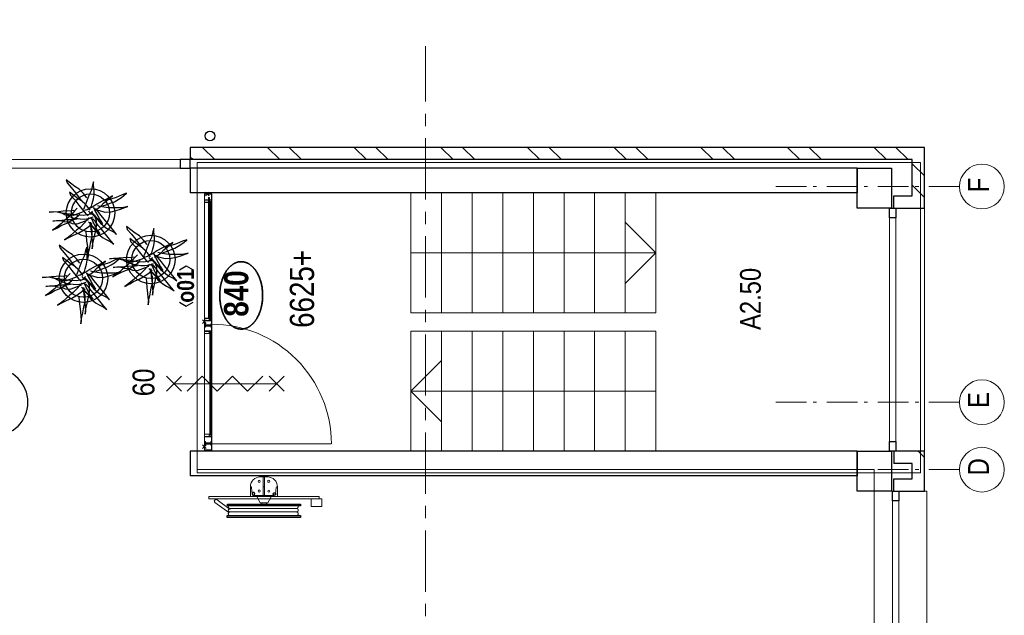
# Model space of a CAD drawing. Header units: millimetres. Extents: x -88840 to 85996, y -16279 to 104709.
# Tile 66 of 184: x 77888 to 85921, y 30046 to 34907. Entities that reach past the tile are written whole.
import ezdxf
from ezdxf.enums import TextEntityAlignment as Align

# ---------------------------------------------------------------- set-up
doc = ezdxf.new("R2010")
doc.units = ezdxf.units.MM
doc.header["$LTSCALE"] = 400
doc.header["$PDMODE"] = 3
doc.header["$PDSIZE"] = 15
doc.linetypes.add('CENTER', pattern=[2, 1.25, -0.25, 0.25, -0.25])
doc.linetypes.add('STYLE_06', pattern=[1.041641, 0.625, -0.208282, 0.069427, -0.138931])
for name, color, linetype, lineweight in [('BA-Brandveiligheid', 7, 'Continuous', 15), ('Buitenkozijnen', 140, 'Continuous', 15), ('Detailaanduiding', 5, 'Continuous', 70), ('Kozijnmerken', 43, 'Continuous', 9), ('mat-baksteen', 5, 'Continuous', 25), ('mat-beton (ihwg)', 5, 'Continuous', 25), ('mat-glas-vert', 140, 'Continuous', 15), ('MAT-kit', 140, 'Continuous', 5), ('mat-kunststof', 43, 'Continuous', 9), ('mat-staal', 5, 'Continuous', 25), ('None', 7, 'Continuous', 9), ('Ruimtenummers', 5, 'Continuous', 25), ('Tekst', 140, 'Continuous', 15)]:
    doc.layers.add(name, color=color, linetype=linetype, lineweight=lineweight)
for name, color, linetype in [('inlay', 6, 'Continuous'), ('plant', 114, 'Continuous'), ('stramien', 1, 'CENTER'), ('timmerwerk-gd', 2, 'Continuous')]:
    doc.layers.add(name, color=color, linetype=linetype)
doc.styles.add('Arial Narrow', font='ARIALN.TTF', dxfattribs={"height": 222.25})
doc.styles.add('Arial Narrow (bold)', font='ARIALNB.TTF', dxfattribs={"height": 172.861111})
doc.styles.get("Standard").update_dxf_attribs({"font": 'arial.ttf'})

# ---------------------------------------------------------------- blocks, each defined once
blk = doc.blocks.new('*U271')
at = {"layer": 'mat-kunststof', "lineweight": 9}
blk.add_lwpolyline([(-8599, -36719.9), (-8609, -36719.9), (-8609, -36750.5), (-8599, -36750.5)], close=True, dxfattribs=at)
at = {"layer": 'None', "lineweight": 9}
blk.add_lwpolyline([(-8599, -36719.9), (-8609, -36750.5), (-8599, -36750.5), (-8609, -36719.9)], dxfattribs=at)
blk = doc.blocks.new('*U272')
at = {"layer": 'MAT-kit', "color": 9, "linetype": 'Continuous', "lineweight": 5}
for points in [[(-8599, -36707.7), (-8604.3, -36709.6), (-8609, -36707.7), (-8609, -36713.8), (-8609, -36719.9), (-8604, -36719.9), (-8599, -36719.9), (-8599, -36713.8), (-8599, -36707.7)], [(-8599, -36762.7), (-8604.3, -36760.8), (-8609, -36762.7), (-8609, -36756.6), (-8609, -36750.5), (-8604, -36750.5), (-8599, -36750.5), (-8599, -36756.6), (-8599, -36762.7)]]:
    blk.add_open_spline(points, degree=2, knots=[0, 0, 0, 0.229184, 0.229184, 0.5027, 0.5027, 0.726485, 0.726485, 1, 1, 1], dxfattribs=at)
at = {"layer": 'None', "color": 7}
blk.add_blockref('*U271', (0, 0), dxfattribs=at)
blk = doc.blocks.new('jan404.129')
at = {"layer": 'None', "lineweight": 15, "flags": 128}
for points in [[(-10, 14.85), (-10, -24.79), (10, -24.79), (10, 14.85)], [(8.5, 13.35), (8.5, -23.29), (-8.5, -23.29), (-8.5, 13.35)]]:
    blk.add_lwpolyline(points, close=True, dxfattribs=at)
blk = doc.blocks.new('*U273')
at = {"layer": 'None', "color": 7, "linetype": 'Continuous', "lineweight": 15}
for p, q in [((-8658.4, -36706.5), (-8658.4, -36762)), ((-8610.5, -36705), (-8656.9, -36705)), ((-8610.5, -36706.5), (-8656.9, -36706.5)), ((-8656.9, -36706.5), (-8656.9, -36762)), ((-8610.5, -36763.5), (-8610.5, -36706.5)), ((-8609, -36763.5), (-8609, -36706.5)), ((-8658.4, -36762), (-8676.9, -36762)), ((-8676.9, -36763.5), (-8658.4, -36763.5)), ((-8676.9, -36765), (-8610.5, -36765)), ((-8658.4, -36763.5), (-8610.5, -36763.5))]:
    blk.add_line(p, q, dxfattribs=at)
for centre, start, end in [((-8656.9, -36706.5), 90, 180), ((-8610.5, -36706.5), 0, 90), ((-8676.9, -36763.5), 90, 180), ((-8676.9, -36763.5), 180, 270), ((-8658.4, -36762), 270, 0), ((-8610.5, -36763.5), 270, 0)]:
    blk.add_arc(centre, 1.5, start, end, dxfattribs=at)
at = {"layer": 'None', "linetype": 'Continuous', "lineweight": 5}
blk.add_point((-8609, -36730), dxfattribs=at)
at = {"layer": 'mat-staal', "color": 7, "xscale": -1}
blk.add_blockref('jan404.129', (-8669, -36719.9), dxfattribs=at)
blk = doc.blocks.new('*U274')
at = {"layer": 'None', "color": 7, "linetype": 'Continuous', "lineweight": 15}
for p, q in [((-10698.9, -36706.5), (-10698.7, -36705.8)), ((-10698.9, -36706.5), (-10698.9, -36723.9)), ((-10698.7, -36705.8), (-10698.2, -36705.2)), ((-10698.2, -36705.2), (-10697.4, -36705)), ((-10668.8, -36705), (-10697.4, -36705)), ((-10668.8, -36706.5), (-10697.4, -36706.5)), ((-10697.4, -36706.5), (-10697.4, -36723.9)), ((-10637.4, -36705), (-10668.8, -36705)), ((-10656.9, -36706.5), (-10668.8, -36706.5)), ((-10660.4, -36710), (-10660.3, -36709.1)), ((-10660.4, -36710), (-10660.3, -36710.9)), ((-10660.3, -36709.1), (-10660, -36708.3)), ((-10660.3, -36710.9), (-10660, -36711.8)), ((-10660, -36708.3), (-10659.4, -36707.5)), ((-10659.4, -36707.5), (-10658.7, -36707)), ((-10658.9, -36709.5), (-10658.7, -36709)), ((-10658.9, -36710), (-10658.9, -36709.5)), ((-10658.9, -36710.5), (-10658.9, -36710)), ((-10658.7, -36711), (-10658.9, -36710.5)), ((-10658.7, -36707), (-10657.9, -36706.6)), ((-10658.7, -36709), (-10658.4, -36708.6)), ((-10658.4, -36711.4), (-10658.7, -36711)), ((-10658.4, -36708.6), (-10657.9, -36708.3)), ((-10657.9, -36711.7), (-10658.4, -36711.4)), ((-10657.9, -36706.6), (-10656.9, -36706.5)), ((-10657.9, -36708.3), (-10657.5, -36708.1)), ((-10657.5, -36708.1), (-10656.9, -36708)), ((-10637.4, -36706.5), (-10656.9, -36706.5)), ((-10656.9, -36708), (-10637.4, -36708)), ((-10636.7, -36705.2), (-10637.4, -36705)), ((-10636.7, -36707.8), (-10637.4, -36708)), ((-10636.1, -36705.8), (-10636.7, -36705.2)), ((-10636.1, -36707.3), (-10636.7, -36707.8)), ((-10635.9, -36706.5), (-10636.1, -36705.8)), ((-10635.9, -36706.5), (-10636.1, -36707.3)), ((-10698.9, -36723.9), (-10698.9, -36763.5)), ((-10698.7, -36764.3), (-10698.9, -36763.5)), ((-10698.2, -36764.8), (-10698.7, -36764.3)), ((-10697.4, -36765), (-10698.2, -36764.8)), ((-10697.4, -36723.9), (-10697.4, -36763.5)), ((-10697.4, -36763.5), (-10668.8, -36763.5)), ((-10697.4, -36765), (-10668.8, -36765)), ((-10668.8, -36763.5), (-10660.4, -36763.5)), ((-10668.8, -36765), (-10660.4, -36765)), ((-10660.4, -36758), (-10660.2, -36757.3)), ((-10660.4, -36763.5), (-10660.4, -36758)), ((-10659.7, -36764.8), (-10660.4, -36765)), ((-10660.2, -36757.3), (-10659.7, -36756.7)), ((-10660, -36711.8), (-10659.4, -36712.5)), ((-10659.7, -36756.7), (-10658.9, -36756.5)), ((-10659.1, -36764.3), (-10659.7, -36764.8)), ((-10659.4, -36712.5), (-10658.7, -36713)), ((-10658.9, -36763.5), (-10659.1, -36764.3)), ((-10658.9, -36756.5), (-10650.4, -36756.5)), ((-10658.9, -36758), (-10650.4, -36758)), ((-10658.9, -36763.5), (-10658.9, -36758)), ((-10658.7, -36713), (-10657.9, -36713.4)), ((-10657.5, -36711.9), (-10657.9, -36711.7)), ((-10657.9, -36713.4), (-10656.9, -36713.5)), ((-10656.9, -36712), (-10657.5, -36711.9)), ((-10650.4, -36712), (-10656.9, -36712)), ((-10650.4, -36713.5), (-10656.9, -36713.5)), ((-10649.7, -36712.2), (-10650.4, -36712)), ((-10650.4, -36723.9), (-10650.4, -36713.5)), ((-10650.4, -36756.5), (-10650.4, -36723.9)), ((-10649.7, -36757.8), (-10650.4, -36758)), ((-10649.1, -36712.8), (-10649.7, -36712.2)), ((-10649.1, -36757.3), (-10649.7, -36757.8)), ((-10648.9, -36713.5), (-10649.1, -36712.8)), ((-10648.9, -36756.5), (-10649.1, -36757.3)), ((-10648.9, -36723.9), (-10648.9, -36713.5)), ((-10648.9, -36756.5), (-10648.9, -36723.9))]:
    blk.add_line(p, q, dxfattribs=at)
blk = doc.blocks.new('*U275')
at = {"layer": 'None', "linetype": 'Continuous', "lineweight": 5}
blk.add_point((-10670.9, -36705), dxfattribs=at)
at = {"layer": 'None', "color": 7}
blk.add_blockref('*U274', (0, 0), dxfattribs=at)
blk = doc.blocks.new('*U276')
at = {"layer": 'None', "color": 7, "linetype": 'Continuous', "lineweight": 15}
for p, q in [((-10630.9, -36706.5), (-10630.7, -36705.8)), ((-10630.9, -36706.5), (-10630.9, -36712)), ((-10630.7, -36705.8), (-10630.2, -36705.2)), ((-10630.2, -36705.2), (-10629.4, -36705)), ((-10570.4, -36705), (-10629.4, -36705)), ((-10629.4, -36706.5), (-10629.4, -36712)), ((-10590.4, -36706.5), (-10629.4, -36706.5)), ((-10589.7, -36705.2), (-10590.4, -36705)), ((-10590.4, -36743.8), (-10590.4, -36706.5)), ((-10589.1, -36705.8), (-10589.7, -36705.2)), ((-10588.9, -36706.5), (-10589.1, -36705.8)), ((-10588.9, -36743.8), (-10588.9, -36706.5)), ((-10653.9, -36763.5), (-10653.7, -36762.8)), ((-10653.9, -36763.5), (-10653.7, -36764.3)), ((-10653.7, -36762.8), (-10653.2, -36762.2)), ((-10653.7, -36764.3), (-10653.2, -36764.8)), ((-10653.2, -36762.2), (-10652.4, -36762)), ((-10653.2, -36764.8), (-10652.4, -36765)), ((-10632.9, -36762), (-10652.4, -36762)), ((-10632.9, -36763.5), (-10652.4, -36763.5)), ((-10652.4, -36765), (-10568.9, -36765)), ((-10640.9, -36713.5), (-10640.7, -36712.8)), ((-10640.9, -36713.5), (-10640.9, -36743.8)), ((-10640.9, -36743.8), (-10640.9, -36756.5)), ((-10640.7, -36757.3), (-10640.9, -36756.5)), ((-10640.7, -36712.8), (-10640.2, -36712.2)), ((-10640.2, -36757.8), (-10640.7, -36757.3)), ((-10640.2, -36712.2), (-10639.4, -36712)), ((-10639.4, -36758), (-10640.2, -36757.8)), ((-10630.9, -36712), (-10639.4, -36712)), ((-10639.4, -36713.5), (-10639.4, -36743.8)), ((-10630.9, -36713.5), (-10639.4, -36713.5)), ((-10639.4, -36743.8), (-10639.4, -36756.5)), ((-10639.4, -36756.5), (-10632.9, -36756.5)), ((-10639.4, -36758), (-10632.9, -36758)), ((-10632, -36756.6), (-10632.9, -36756.5)), ((-10632.9, -36758), (-10632.4, -36758.1)), ((-10632.4, -36761.9), (-10632.9, -36762)), ((-10632, -36763.4), (-10632.9, -36763.5)), ((-10632.9, -36763.5), (-10568.9, -36763.5)), ((-10632.4, -36758.1), (-10631.9, -36758.3)), ((-10631.9, -36761.7), (-10632.4, -36761.9)), ((-10631.2, -36757), (-10632, -36756.6)), ((-10631.2, -36763), (-10632, -36763.4)), ((-10631.9, -36758.3), (-10631.5, -36758.6)), ((-10631.5, -36761.4), (-10631.9, -36761.7)), ((-10631.5, -36758.6), (-10631.2, -36759)), ((-10631.2, -36761), (-10631.5, -36761.4)), ((-10630.5, -36757.5), (-10631.2, -36757)), ((-10631.2, -36759), (-10631, -36759.5)), ((-10631, -36760.5), (-10631.2, -36761)), ((-10630.5, -36762.5), (-10631.2, -36763)), ((-10631, -36759.5), (-10630.9, -36760)), ((-10630.9, -36760), (-10631, -36760.5)), ((-10630.2, -36713.3), (-10630.9, -36713.5)), ((-10629.9, -36758.3), (-10630.5, -36757.5)), ((-10629.9, -36761.8), (-10630.5, -36762.5)), ((-10629.6, -36712.8), (-10630.2, -36713.3)), ((-10629.6, -36759.1), (-10629.9, -36758.3)), ((-10629.6, -36760.9), (-10629.9, -36761.8)), ((-10629.4, -36712), (-10629.6, -36712.8)), ((-10629.4, -36760), (-10629.6, -36759.1)), ((-10629.4, -36760), (-10629.6, -36760.9)), ((-10590.4, -36762), (-10590.4, -36743.8)), ((-10590.3, -36762.7), (-10590.4, -36762)), ((-10589.7, -36763.3), (-10590.3, -36762.7)), ((-10588.9, -36763.5), (-10589.7, -36763.3)), ((-10588.9, -36762), (-10588.9, -36743.8)), ((-10570.4, -36762), (-10588.9, -36762)), ((-10588.9, -36763.5), (-10570.4, -36763.5)), ((-10588.9, -36765), (-10570.4, -36765)), ((-10570.4, -36762), (-10569.7, -36762.2)), ((-10569.7, -36764.8), (-10570.4, -36765)), ((-10569.7, -36762.2), (-10569.1, -36762.8)), ((-10569.1, -36764.2), (-10569.7, -36764.8)), ((-10569.1, -36762.8), (-10568.9, -36763.5)), ((-10568.9, -36763.5), (-10569.1, -36764.2))]:
    blk.add_line(p, q, dxfattribs=at)
at = {"layer": 'mat-staal', "color": 7, "xscale": -1}
blk.add_blockref('jan404.129', (-10578.9, -36719.9), dxfattribs=at)
blk = doc.blocks.new('*U277')
at = {"layer": 'None'}
blk.add_blockref('*U276', (0, 0), dxfattribs=at)
blk = doc.blocks.new('*U278')
at = {"layer": 'mat-kunststof', "lineweight": 9}
blk.add_lwpolyline([(-10708.9, -36719.9), (-10698.9, -36719.9), (-10698.9, -36750.5), (-10708.9, -36750.5)], close=True, dxfattribs=at)
at = {"layer": 'None', "lineweight": 9}
blk.add_lwpolyline([(-10708.9, -36719.9), (-10698.9, -36750.5), (-10708.9, -36750.5), (-10698.9, -36719.9)], dxfattribs=at)
blk = doc.blocks.new('*U279')
at = {"layer": 'MAT-kit', "color": 9, "linetype": 'Continuous', "lineweight": 5}
for points in [[(-10708.9, -36707.7), (-10703.6, -36709.6), (-10698.9, -36707.7), (-10698.9, -36713.8), (-10698.9, -36719.9), (-10703.9, -36719.9), (-10708.9, -36719.9), (-10708.9, -36713.8), (-10708.9, -36707.7)], [(-10708.9, -36762.7), (-10703.6, -36760.8), (-10698.9, -36762.7), (-10698.9, -36756.6), (-10698.9, -36750.5), (-10703.9, -36750.5), (-10708.9, -36750.5), (-10708.9, -36756.6), (-10708.9, -36762.7)]]:
    blk.add_open_spline(points, degree=2, knots=[0, 0, 0, 0.229184, 0.229184, 0.5027, 0.5027, 0.726485, 0.726485, 1, 1, 1], dxfattribs=at)
at = {"layer": 'None', "color": 7}
blk.add_blockref('*U278', (0, 0), dxfattribs=at)
blk = doc.blocks.new('*X280')
at = {"layer": 'None', "lineweight": 5}
blk.add_line((-9736.8, -36750), (-10578.9, -36750), dxfattribs=at)
blk = doc.blocks.new('*X281')
at = {"layer": 'None', "lineweight": 5}
blk.add_line((-8669, -36750), (-9635.4, -36750), dxfattribs=at)
blk = doc.blocks.new('*U282')
at = {"layer": 'None', "color": 7, "linetype": 'Continuous', "lineweight": 15}
for p, q in [((-9747.4, -36705), (-9696.9, -36705)), ((-9747.4, -36706.5), (-9696.9, -36706.5)), ((-9728.9, -36706.5), (-9728.7, -36705.8)), ((-9728.9, -36743.8), (-9728.9, -36706.5)), ((-9728.7, -36705.8), (-9728.2, -36705.2)), ((-9728.2, -36705.2), (-9727.4, -36705)), ((-9727.4, -36743.8), (-9727.4, -36706.5)), ((-9696.2, -36705.2), (-9696.9, -36705)), ((-9696.9, -36706.5), (-9696.9, -36712)), ((-9695.6, -36705.8), (-9696.2, -36705.2)), ((-9695.4, -36706.5), (-9695.6, -36705.8)), ((-9695.4, -36706.5), (-9695.4, -36712)), ((-9692.4, -36706.5), (-9692.2, -36705.8)), ((-9692.4, -36706.5), (-9692.2, -36707.3)), ((-9692.2, -36705.8), (-9691.7, -36705.2)), ((-9692.2, -36707.3), (-9691.7, -36707.8)), ((-9691.7, -36705.2), (-9690.9, -36705)), ((-9691.7, -36707.8), (-9690.9, -36708)), ((-9690.9, -36705), (-9654.1, -36705)), ((-9690.9, -36706.5), (-9671.4, -36706.5)), ((-9671.4, -36708), (-9690.9, -36708)), ((-9670.5, -36706.6), (-9671.4, -36706.5)), ((-9671.4, -36706.5), (-9654.1, -36706.5)), ((-9670.9, -36708.1), (-9671.4, -36708)), ((-9670.4, -36708.3), (-9670.9, -36708.1)), ((-9669.7, -36707), (-9670.5, -36706.6)), ((-9670, -36708.6), (-9670.4, -36708.3)), ((-9670.4, -36711.7), (-9670, -36711.4)), ((-9669.7, -36709), (-9670, -36708.6)), ((-9670, -36711.4), (-9669.7, -36711)), ((-9669, -36707.5), (-9669.7, -36707)), ((-9669.5, -36709.5), (-9669.7, -36709)), ((-9669.7, -36711), (-9669.5, -36710.5)), ((-9669.4, -36710), (-9669.5, -36709.5)), ((-9669.5, -36710.5), (-9669.4, -36710)), ((-9668.4, -36708.3), (-9669, -36707.5)), ((-9668.1, -36709.1), (-9668.4, -36708.3)), ((-9668.1, -36710.9), (-9668.4, -36711.8)), ((-9667.9, -36710), (-9668.1, -36709.1)), ((-9667.9, -36710), (-9668.1, -36710.9)), ((-9654.1, -36705), (-9644.7, -36705.2)), ((-9654.1, -36706.5), (-9645.4, -36706.5)), ((-9644.7, -36705.2), (-9645.4, -36705)), ((-9645.4, -36706.5), (-9645.4, -36723.9)), ((-9644.1, -36705.8), (-9644.7, -36705.2)), ((-9643.9, -36706.5), (-9644.1, -36705.8)), ((-9643.9, -36706.5), (-9643.9, -36723.9)), ((-9748.7, -36762.8), (-9748.9, -36763.5)), ((-9748.9, -36763.5), (-9748.7, -36764.2)), ((-9693.4, -36763.5), (-9748.9, -36763.5)), ((-9673.9, -36765), (-9748.9, -36765)), ((-9748.2, -36762.2), (-9748.7, -36762.8)), ((-9748.7, -36764.2), (-9748.2, -36764.8)), ((-9747.4, -36762), (-9748.2, -36762.2)), ((-9748.2, -36764.8), (-9747.4, -36765)), ((-9747.4, -36762), (-9728.9, -36762)), ((-9728.9, -36763.5), (-9747.4, -36763.5)), ((-9728.9, -36765), (-9747.4, -36765)), ((-9728.9, -36762), (-9728.9, -36743.8)), ((-9728.9, -36763.5), (-9728.2, -36763.3)), ((-9728.2, -36763.3), (-9727.6, -36762.7)), ((-9727.6, -36762.7), (-9727.4, -36762)), ((-9727.4, -36762), (-9727.4, -36743.8)), ((-9696.9, -36712), (-9696.7, -36712.8)), ((-9696.9, -36760), (-9696.8, -36759.1)), ((-9696.9, -36760), (-9696.8, -36760.9)), ((-9696.8, -36759.1), (-9696.5, -36758.3)), ((-9696.8, -36760.9), (-9696.5, -36761.8)), ((-9696.7, -36712.8), (-9696.2, -36713.3)), ((-9696.5, -36758.3), (-9695.9, -36757.5)), ((-9696.5, -36761.8), (-9695.9, -36762.5)), ((-9696.2, -36713.3), (-9695.4, -36713.5)), ((-9695.9, -36757.5), (-9695.2, -36757)), ((-9695.9, -36762.5), (-9695.2, -36763)), ((-9695.4, -36712), (-9686.9, -36712)), ((-9695.4, -36713.5), (-9686.9, -36713.5)), ((-9695.2, -36759), (-9695.4, -36759.5)), ((-9695.4, -36759.5), (-9695.4, -36760)), ((-9695.4, -36760), (-9695.4, -36760.5)), ((-9695.4, -36760.5), (-9695.2, -36761)), ((-9695.2, -36757), (-9694.4, -36756.6)), ((-9694.9, -36758.6), (-9695.2, -36759)), ((-9695.2, -36761), (-9694.9, -36761.4)), ((-9695.2, -36763), (-9694.4, -36763.4)), ((-9694.4, -36758.3), (-9694.9, -36758.6)), ((-9694.9, -36761.4), (-9694.4, -36761.7)), ((-9694.4, -36756.6), (-9693.4, -36756.5)), ((-9694, -36758.1), (-9694.4, -36758.3)), ((-9694.4, -36761.7), (-9694, -36761.9)), ((-9694.4, -36763.4), (-9693.4, -36763.5)), ((-9693.4, -36758), (-9694, -36758.1)), ((-9694, -36761.9), (-9693.4, -36762)), ((-9686.9, -36756.5), (-9693.4, -36756.5)), ((-9686.9, -36758), (-9693.4, -36758)), ((-9693.4, -36762), (-9673.9, -36762)), ((-9693.4, -36763.5), (-9673.9, -36763.5)), ((-9686.2, -36712.2), (-9686.9, -36712)), ((-9686.9, -36713.5), (-9686.9, -36743.8)), ((-9686.9, -36743.8), (-9686.9, -36756.5)), ((-9686.9, -36758), (-9686.2, -36757.8)), ((-9685.6, -36712.8), (-9686.2, -36712.2)), ((-9686.2, -36757.8), (-9685.6, -36757.3)), ((-9685.4, -36713.5), (-9685.6, -36712.8)), ((-9685.6, -36757.3), (-9685.4, -36756.5)), ((-9685.4, -36713.5), (-9685.4, -36743.8)), ((-9685.4, -36743.8), (-9685.4, -36756.5)), ((-9679.4, -36713.5), (-9679.2, -36712.8)), ((-9679.4, -36723.9), (-9679.4, -36713.5)), ((-9679.4, -36756.5), (-9679.4, -36723.9)), ((-9679.4, -36756.5), (-9679.2, -36757.3)), ((-9679.2, -36712.8), (-9678.7, -36712.2)), ((-9679.2, -36757.3), (-9678.7, -36757.8)), ((-9678.7, -36712.2), (-9677.9, -36712)), ((-9678.7, -36757.8), (-9677.9, -36758)), ((-9677.9, -36712), (-9671.4, -36712)), ((-9677.9, -36723.9), (-9677.9, -36713.5)), ((-9677.9, -36713.5), (-9671.4, -36713.5)), ((-9677.9, -36756.5), (-9677.9, -36723.9)), ((-9669.4, -36756.5), (-9677.9, -36756.5)), ((-9669.4, -36758), (-9677.9, -36758)), ((-9673.2, -36762.2), (-9673.9, -36762)), ((-9673.2, -36764.8), (-9673.9, -36765)), ((-9672.6, -36762.8), (-9673.2, -36762.2)), ((-9672.6, -36764.3), (-9673.2, -36764.8)), ((-9672.4, -36763.5), (-9672.6, -36762.8)), ((-9672.4, -36763.5), (-9672.6, -36764.3)), ((-9671.4, -36712), (-9670.9, -36711.9)), ((-9670.5, -36713.4), (-9671.4, -36713.5)), ((-9670.9, -36711.9), (-9670.4, -36711.7)), ((-9669.7, -36713), (-9670.5, -36713.4)), ((-9669, -36712.5), (-9669.7, -36713)), ((-9668.7, -36756.7), (-9669.4, -36756.5)), ((-9669.4, -36763.5), (-9669.4, -36758)), ((-9669.4, -36763.5), (-9669.2, -36764.3)), ((-9669.2, -36764.3), (-9668.7, -36764.8)), ((-9668.4, -36711.8), (-9669, -36712.5)), ((-9668.1, -36757.3), (-9668.7, -36756.7)), ((-9668.7, -36764.8), (-9667.9, -36765)), ((-9667.9, -36758), (-9668.1, -36757.3)), ((-9667.9, -36763.5), (-9667.9, -36758)), ((-9654.1, -36763.5), (-9667.9, -36763.5)), ((-9654.1, -36765), (-9667.9, -36765)), ((-9623.9, -36763.5), (-9654.1, -36763.5)), ((-9625.4, -36765), (-9654.1, -36765)), ((-9645.4, -36723.9), (-9645.4, -36762)), ((-9645.4, -36762), (-9645.2, -36762.8)), ((-9645.2, -36762.8), (-9644.7, -36763.3)), ((-9644.7, -36763.3), (-9643.9, -36763.5)), ((-9643.9, -36723.9), (-9643.9, -36762)), ((-9643.9, -36762), (-9625.4, -36762)), ((-9625.4, -36763.5), (-9643.9, -36763.5)), ((-9624.7, -36762.2), (-9625.4, -36762)), ((-9624.7, -36764.8), (-9625.4, -36765)), ((-9624.1, -36762.8), (-9624.7, -36762.2)), ((-9624.1, -36764.3), (-9624.7, -36764.8)), ((-9623.9, -36763.5), (-9624.1, -36762.8)), ((-9623.9, -36763.5), (-9624.1, -36764.3))]:
    blk.add_line(p, q, dxfattribs=at)
at = {"layer": 'None', "linetype": 'Continuous', "lineweight": 5}
blk.add_point((-9651.9, -36705), dxfattribs=at)
at = {"layer": 'mat-staal', "color": 7}
for p in [(-9738.9, -36719.9), (-9633.9, -36719.9)]:
    blk.add_blockref('jan404.129', p, dxfattribs=at)
blk = doc.blocks.new('*U283')
at = {"layer": 'mat-glas-vert', "color": 140, "lineweight": 15}
for points in [[(-10578.9, -36748.4), (-9736.8, -36748.4), (-9736.8, -36758.4), (-10578.9, -36758.4)], [(-9635.4, -36748.4), (-8669, -36748.4), (-8669, -36758.4), (-9635.4, -36758.4)], [(-9618.4, -36738.4), (-8638.9, -36738.4), (-8638.9, -36745.9), (-9618.4, -36745.9)]]:
    blk.add_lwpolyline(points, close=True, dxfattribs=at)
at = {"layer": 'None', "color": 43, "linetype": 'Continuous', "lineweight": 9}
blk.add_line((-10648.9, -36763.5), (-10648.9, -37740.4), dxfattribs=at)
at = {"layer": 'None', "lineweight": 9}
blk.add_lwpolyline([(-8609, -36705), (-8609, -36765), (-10698.9, -36765), (-10698.9, -36705)], close=True, dxfattribs=at)
at = {"layer": 'None', "color": 43, "linetype": 'Continuous', "lineweight": 9}
blk.add_arc((-10648.7, -36764.3), 976.3, 269.98774, 0.04592, dxfattribs=at)
at = {"layer": 'mat-glas-vert', "color": 140}
for name in ['*X280', '*X281']:
    blk.add_blockref(name, (0, 0), dxfattribs=at)
at = {"layer": 'mat-staal', "color": 7}
for name in ['*U279', '*U272']:
    blk.add_blockref(name, (0, 0), dxfattribs=at)
at = {"layer": 'None', "color": 7}
for name in ['*U275', '*U277', '*U282', '*U273']:
    blk.add_blockref(name, (0, 0), dxfattribs=at)
blk = doc.blocks.new('060min zelfsluitend Y')
at = {"layer": 'BA-Brandveiligheid', "color": 7, "linetype": 'Continuous', "lineweight": 15}
for p, q in [((-61.7, 476.8), (61.7, 353.3)), ((61.7, 476.8), (-61.7, 353.3)), ((-61.7, -483.6), (61.7, -360.2)), ((61.7, -483.6), (-61.7, -360.2))]:
    blk.add_line(p, q, dxfattribs=at)
at = {"layer": 'None', "color": 7, "linetype": 'Continuous', "lineweight": 15}
for p, q in [((0, -421.9), (0, 415)), ((61.7, 185.2), (-61.7, 308.7)), ((61.7, 185.2), (-61.7, 61.7)), ((61.7, -61.7), (-61.7, 61.7)), ((61.7, -61.7), (-61.7, -185.2)), ((61.7, -308.7), (-61.7, -185.2))]:
    blk.add_line(p, q, dxfattribs=at)
at = {"layer": 'BA-Brandveiligheid', "color": 43, "insert": (-102.6, 752.9), "char_height": 177.8, "attachment_point": 1, "style": 'Arial Narrow'}
blk.add_mtext('60', dxfattribs=at)
blk = doc.blocks.new('Kolom O 550')
at = {"layer": 'mat-beton (ihwg)', "lineweight": 25}
blk.add_circle((0, 0), 275, dxfattribs=at)
blk = doc.blocks.new('*X908')
at = {"layer": 'None', "lineweight": 9}
for p, q in [((-8638.9, -42580), (-8538.9, -42480)), ((-8462.5, -42580), (-8362.5, -42480))]:
    blk.add_line(p, q, dxfattribs=at)
blk = doc.blocks.new('*X909')
at = {"layer": 'None', "lineweight": 9}
for p, q in [((-8328.9, -36613.2), (-8305.7, -36590)), ((-8328.9, -36789.6), (-8228.9, -36689.6)), ((-8328.9, -37320.3), (-8228.9, -37220.3)), ((-8328.9, -37496.7), (-8228.9, -37396.7)), ((-8328.9, -38027.4), (-8228.9, -37927.4)), ((-8328.9, -38203.8), (-8228.9, -38103.8)), ((-8328.9, -38734.5), (-8228.9, -38634.5)), ((-8328.9, -38910.9), (-8228.9, -38810.9)), ((-8328.9, -39441.6), (-8228.9, -39341.6)), ((-8328.9, -39618), (-8228.9, -39518)), ((-8328.9, -40148.7), (-8228.9, -40048.7)), ((-8328.9, -40325.1), (-8228.9, -40225.1)), ((-8328.9, -40855.9), (-8228.9, -40755.9)), ((-8328.9, -41032.2), (-8228.9, -40932.2)), ((-8328.9, -41563), (-8228.9, -41463)), ((-8328.9, -41739.3), (-8228.9, -41639.3)), ((-8328.9, -42270.1), (-8228.9, -42170.1)), ((-8328.9, -42446.5), (-8228.9, -42346.5))]:
    blk.add_line(p, q, dxfattribs=at)
blk = doc.blocks.new('*X925')
at = {"layer": 'None', "lineweight": 9}
blk.add_line((-10760.2, -42580), (-10734.6, -42554.4), dxfattribs=at)
blk = doc.blocks.new('*X926')
at = {"layer": 'None', "lineweight": 9}
blk.add_line((-10734.6, -42554.4), (-10708.9, -42528.7), dxfattribs=at)
blk = doc.blocks.new('Gevelpui best 1410 (2D)')
at = {"layer": 'Buitenkozijnen', "lineweight": 15}
for p, q in [((-260, 0), (-260, -1410)), ((-260, 0), (-210, 0)), ((-210, 0), (-210, -1410)), ((-260, -1410), (-210, -1410))]:
    blk.add_line(p, q, dxfattribs=at)
at = {"layer": 'Buitenkozijnen', "color": 92, "lineweight": 25}
for points in [[(-260, 0), (-210, 0), (-210, -80), (-260, -80)], [(-260, -1330), (-210, -1330), (-210, -1410), (-260, -1410)]]:
    blk.add_lwpolyline(points, close=True, dxfattribs=at)
at = {"layer": 'None', "color": 43, "linetype": 'Continuous', "lineweight": 9}
blk.add_line((-410, 15), (-410, -1425), dxfattribs=at)
blk = doc.blocks.new('*U42')
at = {"layer": 'Buitenkozijnen', "lineweight": 15}
for p, q in [((0, 25), (1985, 25)), ((0, -25), (0, 25)), ((1985, -25), (1985, 25)), ((0, -25), (1985, -25))]:
    blk.add_line(p, q, dxfattribs=at)
blk = doc.blocks.new('Gevelpui best 1985')
at = {"layer": 'Buitenkozijnen', "color": 43, "lineweight": 9}
blk.add_line((0, 259.8), (1985, 259.8), dxfattribs=at)
at = {"layer": 'Buitenkozijnen', "color": 92, "lineweight": 25}
for points in [[(0, -25), (0, 25), (80, 25), (80, -25)], [(1905, -25), (1905, 25), (1985, 25), (1985, -25)]]:
    blk.add_lwpolyline(points, close=True, dxfattribs=at)
at = {"layer": 'Buitenkozijnen'}
blk.add_blockref('*U42', (0, 0), dxfattribs=at)
blk = doc.blocks.new('*U927')
at = {"layer": 'Buitenkozijnen', "lineweight": 15}
for p, q in [((-8398.9, -34760), (-8328.9, -34760)), ((-8398.9, -36590), (-8398.9, -34760)), ((-8328.9, -36590), (-8328.9, -34760)), ((-8398.9, -36590), (-8328.9, -36590))]:
    blk.add_line(p, q, dxfattribs=at)
blk = doc.blocks.new('*U928')
at = {"layer": 'Buitenkozijnen', "color": 92, "lineweight": 25}
for points in [[(-8328.9, -34760), (-8398.9, -34760), (-8398.9, -34842.7), (-8328.9, -34842.7)], [(-8328.9, -36507.3), (-8398.9, -36507.3), (-8398.9, -36590), (-8328.9, -36590)]]:
    blk.add_lwpolyline(points, close=True, dxfattribs=at)
at = {"layer": 'Buitenkozijnen'}
blk.add_blockref('*U927', (0, 0), dxfattribs=at)
blk = doc.blocks.new('HWA')
at = {"layer": 'None', "color": 92, "linetype": 'Continuous', "lineweight": 25}
blk.add_circle((0, -74), 40, dxfattribs=at)
blk = doc.blocks.new('Kozijnmerk 50')
at = {"layer": 'Kozijnmerken', "color": 92, "linetype": 'Continuous', "lineweight": 25}
for points in [[(-132.2, 50.6), (-164.8, -5.8), (-132.2, -62.1)], [(132.2, 50.6), (164.8, -5.8), (132.2, -62.1)]]:
    blk.add_lwpolyline(points, dxfattribs=at)
at = {"layer": 'None', "color": 43, "style": 'Arial Narrow (bold)'}
blk.add_attdef('merk', text='', height=138.3, dxfattribs=at).set_placement((0, 0), align=Align.MIDDLE_CENTER)
blk = doc.blocks.new('Detail')
at = {"layer": 'Detailaanduiding', "color": 1, "linetype": 'Continuous', "lineweight": 35}
blk.add_open_spline([(-134.1, 153.9), (-70.3, 177.4), (77, 177.4), (140.9, 153.9), (204.7, 130.5), (241.5, 89.9), (278.4, 49.3), (278.4, 2.4), (278.4, -44.5), (241.5, -85.1), (204.7, -125.7), (140.9, -149.2), (77, -172.6), (-70.3, -172.6), (-134.1, -149.2), (-198, -125.7), (-234.8, -85.1), (-271.6, -44.5), (-271.6, 2.4), (-271.6, 49.3), (-234.8, 89.9), (-198, 130.5), (-134.1, 153.9)], degree=2, knots=[0, 0, 0, 0.097932, 0.195864, 0.195864, 0.280023, 0.280023, 0.347931, 0.347931, 0.415846, 0.415846, 0.5, 0.5, 0.597932, 0.695864, 0.695864, 0.780023, 0.780023, 0.847931, 0.847931, 0.915846, 0.915846, 1, 1, 1], dxfattribs=at)
at = {"layer": 'Detailaanduiding', "style": 'Arial Narrow (bold)'}
blk.add_attdef('Detail', text='', height=197.6, dxfattribs=at).set_placement((-170.2, 142.2), align=Align.TOP_LEFT)
at = {"layer": 'None', "color": 0, "flags": 1}
blk.add_attdef('Fragment', (-271.6, -528.2), '', height=197.6, dxfattribs=at)
blk = doc.blocks.new('*U28')
at = {"layer": 'None', "color": 140, "linetype": 'Continuous', "lineweight": 15, "flags": 128}
blk.add_lwpolyline([(-21.4, 110), (58.6, 110), (58.6, 106.7, -0.391021), (52.6, 100.2), (-0.9, 95.9, 0.391021), (-12.4, 83.5), (-12.4, -83.5, 0.391021), (-0.9, -95.9), (52.6, -100.2, -0.391021), (58.6, -106.7), (58.6, -110), (-21.4, -110)], format="xyb", close=True, dxfattribs=at)
blk = doc.blocks.new('*U29')
at = {"layer": 'None', "color": 253, "linetype": 'Continuous', "lineweight": 5}
for p, q in [((96.625, -278), (96.625, 266)), ((125.704, -278), (125.704, 266)), ((50.42, -31.849), (50.42, 29))]:
    blk.add_line(p, q, dxfattribs=at)
at = {"layer": 'None', "color": 140, "linetype": 'Continuous', "lineweight": 15}
for p, q in [((50.42, 29), (1.453, 57.31)), ((0, -61), (50.42, -31.849))]:
    blk.add_line(p, q, dxfattribs=at)
at = {"layer": 'None', "color": 92, "linetype": 'Continuous', "lineweight": 25}
for points in [[(60.916, 296), (76.476, 296), (76.476, -300), (60.916, -300)], [(154.785, 296), (171.344, 296), (171.344, -302), (154.785, -302)]]:
    blk.add_lwpolyline(points, close=True, dxfattribs=at)
at = {"layer": 'None', "color": 253, "linetype": 'Continuous', "lineweight": 5}
blk.add_lwpolyline([(50.929, 18), (60.916, 18), (60.916, -18), (50.929, -18)], close=True, dxfattribs=at)
for points, knots in [([(96.866, 264), (96.866, 268.997), (93.792, 272.9335), (90.718, 276.87), (85.875, 278.0735), (81.032, 279.277), (76.476, 277.238)], [0, 0, 0, 0.333549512, 0.333549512, 0.666828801, 0.666828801, 1, 1, 1]), ([(125.825, 264), (125.825, 267.886), (123.8855, 271.2505), (121.946, 274.615), (118.586, 276.5575), (115.226, 278.5), (107.466, 278.5), (104.106, 276.5575), (100.746, 274.615), (98.806, 271.2505), (96.866, 267.886), (96.866, 264)], [0, 0, 0, 0.166769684, 0.166769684, 0.333423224, 0.333423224, 0.499994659, 0.666566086, 0.666566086, 0.833226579, 0.833226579, 1, 1, 1]), ([(154.785, 264), (154.785, 267.886), (152.845, 271.2505), (150.905, 274.615), (147.5455, 276.5575), (144.186, 278.5), (140.306, 278.5), (136.426, 278.5), (133.066, 276.5575), (129.706, 274.615), (127.7655, 271.2505), (125.825, 267.886), (125.825, 264)], [0, 0, 0, 0.166772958, 0.166772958, 0.333424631, 0.333424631, 0.499985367, 0.499985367, 0.666556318, 0.666556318, 0.833223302, 0.833223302, 1, 1, 1]), ([(76.477, -291.432), (81.039, -293.343), (85.8175, -292.072), (90.596, -290.801), (93.6105, -286.876), (96.625, -282.951), (96.625, -278)], [0, 0, 0, 0.333165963, 0.333165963, 0.666458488, 0.666458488, 1, 1, 1]), ([(96.625, -278), (96.625, -281.901), (98.573, -285.2795), (100.521, -288.658), (103.895, -290.609), (107.269, -292.56), (111.165, -292.56), (115.061, -292.56), (118.435, -290.609), (121.809, -288.658), (123.7565, -285.2795), (125.704, -281.901), (125.704, -278)], [0, 0, 0, 0.166754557, 0.166754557, 0.333426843, 0.333426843, 0.500005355, 0.500005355, 0.666583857, 0.666583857, 0.833249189, 0.833249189, 1, 1, 1]), ([(125.704, -278), (125.704, -281.901), (127.6525, -285.2795), (129.601, -288.658), (132.975, -290.609), (136.349, -292.56), (140.245, -292.56), (144.141, -292.56), (147.5145, -290.609), (150.888, -288.658), (152.836, -285.2795), (154.784, -281.901), (154.784, -278)], [0, 0, 0, 0.166757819, 0.166757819, 0.333436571, 0.333436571, 0.500014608, 0.500014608, 0.666582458, 0.666582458, 0.833245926, 0.833245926, 1, 1, 1])]:
    blk.add_open_spline(points, degree=2, knots=knots, dxfattribs=at)
blk = doc.blocks.new('BSH')
at = {"layer": 'None', "color": 140, "linetype": 'Continuous', "lineweight": 15}
for p, q in [((0, -61), (0, 111.155)), ((-159.8585, -36.7557), (-159.8585, 32.756)), ((-80, -6.8893), (-80, 2.8892))]:
    blk.add_line(p, q, dxfattribs=at)
at = {"layer": 'None', "color": 253, "linetype": 'Continuous', "lineweight": 5}
for p, q in [((135.277, -233.0824), (136.142, -233.8294)), ((27.7468, -383.0008), (105.0969, -276.5164)), ((130.6676, -289.4337), (48.7568, -402.0618))]:
    blk.add_line(p, q, dxfattribs=at)
at = {"layer": 'None', "color": 140, "linetype": 'Continuous', "lineweight": 15}
for points in [[(0, 448), (20, 448), (20, -452), (0, -452)], [(20, 469.75), (82, 469.75), (82, 382.75), (20, 382.75)], [(-160, 2.8892), (-9, 2.8892), (-9, -6.8893), (-160, -6.8893)]]:
    blk.add_lwpolyline(points, close=True, dxfattribs=at)
at = {"layer": 'None', "color": 8, "linetype": 'Continuous', "lineweight": 5}
for centre in [(-124, 37.275), (-44.5, 38.775), (-124, -41.275), (-45, -41.275)]:
    blk.add_circle(centre, 8.5, dxfattribs=at)
at = {"layer": 'None', "color": 140, "linetype": 'Continuous', "lineweight": 15}
for centre, start, end in [((-80, 28), 90, 180), ((-80, -32), 180, 270)]:
    blk.add_arc(centre, 80, start, end, dxfattribs=at)
at = {"layer": 'None', "color": 9, "linetype": 'Continuous', "lineweight": 5}
blk.add_arc((38.2528, -392.5302), 14.18399, 137.790600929, 325.770923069, dxfattribs=at)
at = {"layer": 'None', "color": 92, "linetype": 'Continuous', "lineweight": 25}
for points, knots in [([(-11.70075, 86.5025), (-12.2626, 89.0317), (-14.0137, 90.9408), (-15.7648, 92.8499), (-18.23575, 93.6275), (-20.7067, 94.4051), (-23.236, 93.84325), (-25.7653, 93.2814), (-27.67445, 91.53015), (-29.5836, 89.7789), (-30.36125, 87.3079), (-31.1389, 84.8369), (-30.57705, 82.3077), (-30.0152, 79.7785), (-28.26385, 77.8694), (-26.5125, 75.9603), (-24.0415, 75.1827), (-21.5705, 74.4051), (-19.0412, 74.96695), (-16.5119, 75.5288), (-14.60305, 77.28005), (-12.6942, 79.0313), (-11.91655, 81.5023), (-11.1389, 83.9733), (-11.70075, 86.5025)], [0, 0, 0, 0.0833344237, 0.0833344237, 0.1666618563, 0.1666618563, 0.2499968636, 0.2499968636, 0.3333348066, 0.3333348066, 0.4166657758, 0.4166657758, 0.5000000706, 0.5000000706, 0.583336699, 0.583336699, 0.666668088, 0.666668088, 0.7500039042, 0.7500039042, 0.8333377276, 0.8333377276, 0.9166657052, 0.9166657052, 1, 1, 1]), ([(-11.75695, -89.71225), (-12.375, -92.4944), (-14.3012, -94.5944), (-16.2274, -96.6944), (-18.94545, -97.54975), (-21.6635, -98.4051), (-24.4457, -97.78705), (-27.2279, -97.169), (-29.328, -95.24265), (-31.4281, -93.3163), (-32.2835, -90.5982), (-33.1389, -87.8801), (-32.52085, -85.09795), (-31.9028, -82.3158), (-29.97635, -80.2158), (-28.0499, -78.1158), (-25.3318, -77.26045), (-22.6137, -76.4051), (-19.83145, -77.02315), (-17.0492, -77.6412), (-14.94945, -79.56755), (-12.8497, -81.4939), (-11.9943, -84.212), (-11.1389, -86.9301), (-11.75695, -89.71225)], [0, 0, 0, 0.083334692, 0.083334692, 0.1666618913, 0.1666618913, 0.2499964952, 0.2499964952, 0.3333343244, 0.3333343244, 0.4166651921, 0.4166651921, 0.4999998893, 0.4999998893, 0.5833365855, 0.5833365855, 0.6666673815, 0.6666673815, 0.7500034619, 0.7500034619, 0.8333376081, 0.8333376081, 0.9166653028, 0.9166653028, 1, 1, 1])]:
    blk.add_open_spline(points, degree=2, knots=knots, dxfattribs=at)
at = {"layer": 'None', "color": 7}
blk.add_blockref('*U29', (0, 0), dxfattribs=at)
at = {"layer": 'None', "color": 140, "rotation": 180}
blk.add_blockref('*U28', (-21.4, -2), dxfattribs=at)
blk = doc.blocks.new('hangende bloembak')
at = {"linetype": 'Continuous'}
blk.add_point((26, 5), dxfattribs=at)
at = {"layer": 'plant'}
for points in [[(92, 281), (90, 340), (82, 413), (72, 495), (67, 561), (61, 618), (66, 668), (54, 591), (37, 509), (19, 420), (2, 343), (3, 258), (27, 194), (29, 174)], [(92, 281), (90, 340), (82, 413), (72, 495), (67, 561), (61, 618), (66, 668), (54, 591), (37, 509), (19, 420), (2, 343), (3, 258), (27, 194), (29, 174)], [(46, 142), (17, 191), (-40, 249), (-78, 301), (-150, 361), (-202, 393), (-268, 427), (-314, 462), (-272, 413), (-134, 243), (-87, 186), (-41, 125), (-15, 94), (5, 93), (22, 68), (-6, 132), (-38, 194), (-73, 256), (-108, 310), (-84, 276), (-28, 224), (54, 135)], [(28, 141), (25, 199), (18, 272), (8, 354), (3, 421), (-3, 478), (2, 527), (-10, 450), (-27, 369), (-45, 279), (-63, 202), (-62, 118), (-37, 54), (-35, 34)], [(28, 141), (25, 199), (18, 272), (8, 354), (3, 421), (-3, 478), (2, 527), (-10, 450), (-27, 369), (-45, 279), (-63, 202), (-62, 118), (-37, 54), (-35, 34)], [(5, -2), (-24, 47), (-81, 105), (-119, 156), (-191, 216), (-243, 248), (-309, 282), (-355, 318), (-313, 268), (-175, 98), (-128, 41), (-82, -19), (-56, -50), (-36, -52), (-19, -76), (-47, -13), (-79, 49), (-114, 111), (-149, 165), (-125, 131), (-69, 79), (13, -9)], [(44, 74), (79, 112), (118, 155), (178, 215), (229, 256), (273, 296), (316, 332), (346, 357), (403, 397), (333, 360), (276, 327), (196, 293), (136, 259), (69, 215), (24, 181), (4, 161)], [(61, 105), (106, 127), (227, 169), (289, 166), (340, 142), (404, 137), (458, 120), (516, 119), (576, 124), (520, 114), (443, 110), (374, 102), (313, 99), (272, 102), (218, 93)], [(220, -65), (255, -28), (294, 16), (354, 76), (405, 117), (449, 157), (492, 193), (521, 218), (579, 258), (509, 221), (452, 188), (372, 154), (311, 120), (245, 76), (200, 42), (180, 22)], [(220, -65), (255, -28), (294, 16), (354, 76), (405, 117), (449, 157), (492, 193), (521, 218), (579, 258), (509, 221), (452, 188), (372, 154), (311, 120), (245, 76), (200, 42), (180, 22)], [(-6, 68), (42, 87), (111, 99), (175, 95), (279, 80), (350, 54), (399, 35), (443, 7), (481, -4), (416, 7), (329, 17), (227, 33), (135, 37), (68, 28), (-1, 15)], [(-6, 68), (42, 87), (111, 99), (175, 95), (279, 80), (350, 54), (399, 35), (443, 7), (481, -4), (416, 7), (329, 17), (227, 33), (135, 37), (68, 28), (-1, 15)], [(29, -36), (79, -98), (143, -160), (204, -202), (268, -250), (330, -299), (318, -254), (256, -185), (194, -109), (138, -34), (92, 18), (61, 43)], [(29, -36), (79, -98), (143, -160), (204, -202), (268, -250), (330, -299), (318, -254), (256, -185), (194, -109), (138, -34), (92, 18), (61, 43)], [(113, -23), (157, -1), (279, 41), (340, 38), (391, 15), (455, 9), (510, -8), (568, -9), (627, -4), (571, -13), (494, -18), (425, -25), (364, -29), (323, -25), (270, -35)], [(113, -23), (157, -1), (279, 41), (340, 38), (391, 15), (455, 9), (510, -8), (568, -9), (627, -4), (571, -13), (494, -18), (425, -25), (364, -29), (323, -25), (270, -35)], [(-32, -47), (-106, -28), (-185, -8), (-273, -12), (-347, -30), (-412, -50), (-473, -72), (-516, -87), (-435, -70), (-335, -67), (-235, -69), (-139, -82), (-74, -96)], [(-32, -47), (-106, -28), (-185, -8), (-273, -12), (-347, -30), (-412, -50), (-473, -72), (-516, -87), (-435, -70), (-335, -67), (-235, -69), (-139, -82), (-74, -96)], [(-154, -96), (-203, -112), (-261, -135), (-322, -159), (-375, -190), (-424, -221), (-459, -247), (-499, -281), (-437, -261), (-348, -221), (-271, -197), (-223, -182), (-184, -170)], [(-30, -27), (-87, -62), (-124, -94), (-164, -136), (-218, -179), (-241, -201), (-293, -245), (-218, -201), (-143, -164), (-64, -122), (-9, -84), (30, -62), (73, -40), (97, -35), (56, -54), (10, -94), (1, -131), (-17, -198), (-27, -260), (-26, -337), (-20, -394), (-20, -446), (-4, -400), (18, -316), (50, -248), (78, -169), (107, -94), (127, -46), (120, -12)], [(79, -214), (130, -277), (193, -339), (254, -381), (318, -428), (381, -478), (368, -433), (307, -364), (244, -288), (189, -213), (143, -161), (112, -136)]]:
    blk.add_lwpolyline(points, dxfattribs=at)
at = {"layer": 'timmerwerk-gd', "linetype": 'Continuous'}
for radius in [353, 277]:
    blk.add_circle((26, 5), radius, dxfattribs=at)

msp = doc.modelspace()

# ---------------------------------------------------------------- linework, layer by layer
at = {"linetype": 'Continuous', "lineweight": 0, "flags": 128}
msp.add_lwpolyline([(49800.2844, 38825.04674), (49800.2844, 31360.04674), (50060.2844, 31360.04674), (50060.2844, 25815.00611), (84860.32504, 25815.00611), (84860.32504, 31235.04674), (79334.91408, 31235.04674), (79334.91408, 33695.04674), (77080.2844, 33695.04674), (77080.2844, 39115.08738), (49800.2844, 39115.08738), (49800.2844, 38825.04674)], dxfattribs=at)
at = {"linetype": 'Continuous', "lineweight": 0}
msp.add_lwpolyline([(79334.91408, 31209.04245), (79334.91408, 33741.53666), (85236.54212, 33741.53666), (85236.54212, 31209.04245)], close=True, dxfattribs=at)
at = {"layer": 'Buitenkozijnen', "color": 43, "lineweight": 9, "flags": 128}
msp.add_lwpolyline([(85270.2844, 31060.04674), (85290.2844, 31060.04674), (85290.2844, 25405.04674), (85020.2844, 25405.04674)], dxfattribs=at)
at = {"layer": 'mat-baksteen', "lineweight": 25}
for p, q in [((79280.2844, 33865.04674), (79280.2844, 33765.04674)), ((85270.2844, 33865.04674), (79280.2844, 33865.04674)), ((85270.2844, 33370.04674), (85270.2844, 33865.04674)), ((85170.2844, 33765.04674), (79280.2844, 33765.04674)), ((85170.2844, 33470.04674), (85170.2844, 33765.04674)), ((85020.2844, 33470.04674), (85170.2844, 33470.04674)), ((85020.2844, 33370.04674), (85020.2844, 33470.04674)), ((85020.2844, 33470.04674), (85170.2844, 33470.04674)), ((85020.2844, 33370.04674), (85020.2844, 33470.04674)), ((85020.2844, 33370.04674), (85270.2844, 33370.04674)), ((85020.2844, 33370.04674), (85270.2844, 33370.04674)), ((85020.2844, 31385.04674), (85020.2844, 31285.04674)), ((85270.2844, 31385.04674), (85020.2844, 31385.04674)), ((85270.2844, 31060.04674), (85270.2844, 31385.04674)), ((85170.2844, 31285.04674), (85020.2844, 31285.04674)), ((85170.2844, 31160.04674), (85170.2844, 31285.04674)), ((85020.2844, 31160.04674), (85170.2844, 31160.04674)), ((85020.2844, 31060.04674), (85020.2844, 31160.04674)), ((85020.2844, 31060.04674), (85270.2844, 31060.04674))]:
    msp.add_line(p, q, dxfattribs=at)
at = {"layer": 'mat-beton (ihwg)', "lineweight": 25}
for p, q in [((79280.2844, 33695.00611), (79280.2844, 33495.00611)), ((84720.2844, 33695.00611), (79280.2844, 33695.00611)), ((84720.2844, 33695.00611), (84720.2844, 33495.00611)), ((84720.2844, 33495.00611), (79280.2844, 33495.00611)), ((79280.2844, 31385.04674), (79280.2844, 31185.04674)), ((84720.2844, 31385.04674), (79280.2844, 31385.04674)), ((79280.2844, 31385.04674), (79280.2844, 31185.04674)), ((84720.2844, 31385.04674), (79280.2844, 31385.04674)), ((84720.2844, 31385.04674), (84720.2844, 31185.04674)), ((84720.2844, 31385.04674), (84720.2844, 31185.04674)), ((84720.2844, 31185.04674), (79280.2844, 31185.04674)), ((84720.2844, 31185.04674), (79280.2844, 31185.04674))]:
    msp.add_line(p, q, dxfattribs=at)
for points in [[(84720.2844, 33695.00611), (85000.2844, 33695.00611), (85000.2844, 33370.04674), (84720.2844, 33370.04674)], [(84720.2844, 31385.04674), (85000.2844, 31385.04674), (85000.2844, 31060.04674), (84720.2844, 31060.04674)]]:
    msp.add_lwpolyline(points, close=True, dxfattribs=at)
at = {"layer": 'None', "color": 7, "linetype": 'STYLE_06', "lineweight": 9}
for p, q in [((85556.09859, 33545.04692), (84056.09859, 33545.04692)), ((85556.09859, 31785.04674), (84056.09859, 31785.04674)), ((85556.09859, 31785.04674), (84056.09859, 31785.04674)), ((85556.09859, 31235.04674), (84056.09859, 31235.04674))]:
    msp.add_line(p, q, dxfattribs=at)
at = {"layer": 'None', "color": 140, "linetype": 'Continuous', "lineweight": 15}
for p, q in [((83079.1529, 33005.00611), (82829.1529, 33255.00611)), ((81079.1529, 33005.00611), (83079.1529, 33005.00611)), ((83079.1529, 33005.00611), (82829.1529, 32755.00611))]:
    msp.add_line(p, q, dxfattribs=at)
at = {"layer": 'None', "color": 43, "linetype": 'Continuous', "lineweight": 9}
for q in [(81329.1529, 32125.04674), (81329.1529, 31625.04674), (83079.1529, 31875.04674)]:
    msp.add_line((81079.1529, 31875.04674), q, dxfattribs=at)
at = {"layer": 'None', "color": 140, "linetype": 'Continuous', "lineweight": 15}
for points in [[(81079.1529, 32515.00611), (81079.1529, 33495.00611), (81329.1529, 33495.00611), (81329.1529, 32515.00611)], [(81329.1529, 32515.00611), (81329.1529, 33495.00611), (81579.1529, 33495.00611), (81579.1529, 32515.00611)], [(81579.1529, 32515.00611), (81579.1529, 33495.00611), (81829.1529, 33495.00611), (81829.1529, 32515.00611)], [(81829.1529, 32515.00611), (81829.1529, 33495.00611), (82079.1529, 33495.00611), (82079.1529, 32515.00611)], [(82079.1529, 32515.00611), (82079.1529, 33495.00611), (82329.1529, 33495.00611), (82329.1529, 32515.00611)], [(82329.1529, 32515.00611), (82329.1529, 33495.00611), (82579.1529, 33495.00611), (82579.1529, 32515.00611)], [(82579.1529, 32515.00611), (82579.1529, 33495.00611), (82829.1529, 33495.00611), (82829.1529, 32515.00611)], [(82829.1529, 32515.00611), (82829.1529, 33495.00611), (83079.1529, 33495.00611), (83079.1529, 32515.00611)]]:
    msp.add_lwpolyline(points, close=True, dxfattribs=at)
at = {"layer": 'None', "color": 43, "linetype": 'Continuous', "lineweight": 9}
for points in [[(81079.1529, 31385.04674), (81079.1529, 32365.04674), (81329.1529, 32365.04674), (81329.1529, 31385.04674)], [(81329.1529, 31385.04674), (81329.1529, 32365.04674), (81579.1529, 32365.04674), (81579.1529, 31385.04674)], [(81579.1529, 31385.04674), (81579.1529, 32365.04674), (81829.1529, 32365.04674), (81829.1529, 31385.04674)], [(81829.1529, 31385.04674), (81829.1529, 32365.04674), (82079.1529, 32365.04674), (82079.1529, 31385.04674)], [(82079.1529, 31385.04674), (82079.1529, 32365.04674), (82329.1529, 32365.04674), (82329.1529, 31385.04674)], [(82329.1529, 31385.04674), (82329.1529, 32365.04674), (82579.1529, 32365.04674), (82579.1529, 31385.04674)], [(82579.1529, 31385.04674), (82579.1529, 32365.04674), (82829.1529, 32365.04674), (82829.1529, 31385.04674)], [(82829.1529, 31385.04674), (82829.1529, 32365.04674), (83079.1529, 32365.04674), (83079.1529, 31385.04674)]]:
    msp.add_lwpolyline(points, close=True, dxfattribs=at)
for centre in [(85738.705, 33545.04692), (85738.705, 31785.04674), (85738.705, 31235.04674)]:
    msp.add_circle(centre, 182.60642, dxfattribs=at)
at = {"layer": 'stramien', "lineweight": 0}
msp.add_line((81200.2844, 23838.87002), (81200.2844, 34690.88212), dxfattribs=at)

# ---------------------------------------------------------------- block references
at = {"layer": 'Buitenkozijnen', "color": 7, "rotation": 270}
msp.add_blockref('Gevelpui best 1985', (85010.51273, 33370.04674), dxfattribs=at)
at = {"layer": 'Buitenkozijnen', "color": 7}
msp.add_blockref('Gevelpui best 1410 (2D)', (85270.2844, 31060.04674), dxfattribs=at)
at = {"layer": 'Detailaanduiding', "color": 7, "rotation": 90}
msp.add_blockref('Detail', (79697.64734, 32653.5197), dxfattribs=at).add_auto_attribs({'Detail': '840'})
at = {"layer": 'inlay', "lineweight": 0, "xscale": 0.5599999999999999, "yscale": 0.5599999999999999, "zscale": 0.5599999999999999, "rotation": 180}
for p in [(78480.3825, 33332.69892), (78972.3825, 32952.69892), (78423.3825, 32799.69892)]:
    msp.add_blockref('hangende bloembak', p, dxfattribs=at)
at = {"layer": 'Kozijnmerken', "color": 7, "rotation": 90}
msp.add_blockref('Kozijnmerk 50', (79241.17882, 32733.98738), dxfattribs=at).add_auto_attribs({'merk': 'o01'})
at = {"layer": 'mat-baksteen', "rotation": 90}
for name in ['*X909', '*X908', '*X926', '*X925']:
    msp.add_blockref(name, (42690.2844, 42093.98738), dxfattribs=at)
at = {"layer": 'mat-beton (ihwg)', "color": 7, "xscale": -1}
msp.add_blockref('Kolom O 550', (77680.2844, 31785.04674), dxfattribs=at)
at = {"layer": 'None', "color": 7}
for name, p, rotation in [('HWA', (79440.2844, 33883.98738), 180), ('*U928', (42690.2844, 42093.98738), 90), ('*U283', (42690.2844, 42093.98738), 90), ('060min zelfsluitend Y', (79562.1844, 31936.09674), 90), ('BSH', (79882.57319, 31015.53183), 270)]:
    msp.add_blockref(name, p, dxfattribs=dict(at, rotation=rotation))

# ---------------------------------------------------------------- texts
at = {"layer": 'None', "color": 8, "char_height": 169.33333, "attachment_point": 1, "rotation": 90, "style": 'Arial Narrow'}
for s, insert, width in [('F', (85625.94742, 33498.47068), 617.361), ('E', (85625.94742, 31738.47051), 132.5672189), ('D', (85625.94742, 31188.47051), 132.5672189)]:
    msp.add_mtext(s, dxfattribs=dict(at, insert=insert, width=width))
at = {"layer": 'Ruimtenummers', "insert": (83765.23615, 32374.6162), "char_height": 169.333333, "attachment_point": 1, "rotation": 90, "style": 'Arial Narrow'}
msp.add_mtext('A2.50', dxfattribs=at)
at = {"layer": 'Tekst', "color": 92, "insert": (80092.14551, 32391.82452), "char_height": 197.555556, "attachment_point": 1, "rotation": 90, "style": 'Arial Narrow'}
msp.add_mtext('6625+', dxfattribs=at)

doc.saveas('drawing.dxf')
